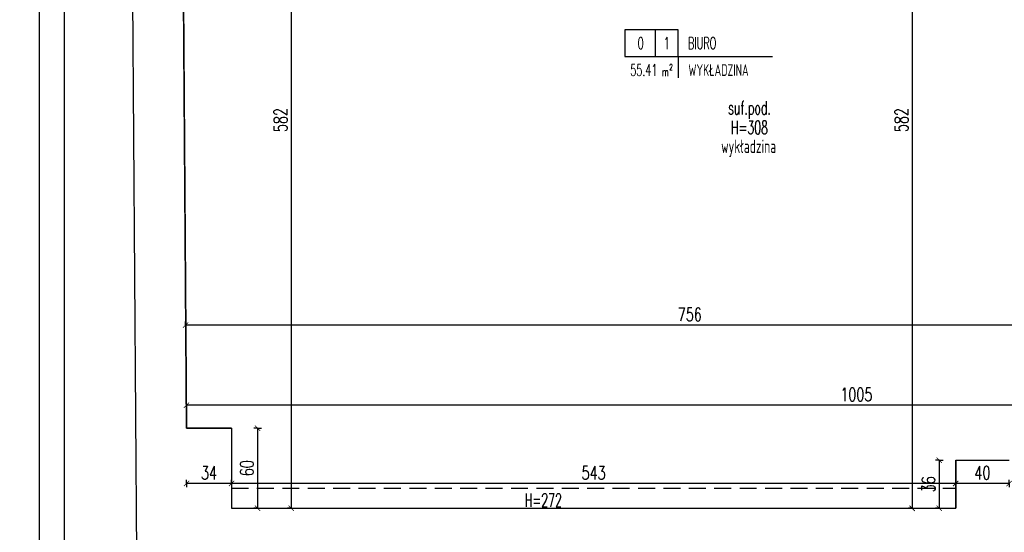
# Model space of a CAD drawing. Extents: x 36663 to 42423, y 7313 to 12123.
# Tile 4 of 54: x 36663 to 37401, y 8357 to 8741. Entities that reach past the tile are written whole.
import ezdxf
from ezdxf.enums import TextEntityAlignment as Align

# ---------------------------------------------------------------- set-up
doc = ezdxf.new("R2010")
doc.units = 0
doc.header["$MEASUREMENT"] = 0
doc.header["$PDMODE"] = 35
doc.header["$PDSIZE"] = 3
doc.linetypes.add('DASHED', pattern=[19.05, 12.7, -6.35])
for name, color, linetype in [('W_area_1', 5, 'Continuous'), ('W_opis_pomieszczen', 1, 'Continuous'), ('W_opisy', 2, 'Continuous'), ('W_podciagi', 252, 'DASHED'), ('W_posadzka', 4, 'Continuous'), ('W_przekrojowa', 6, 'Continuous'), ('W_wymiary', 1, 'Continuous')]:
    doc.layers.add(name, color=color, linetype=linetype)
doc.styles.add('c20', font='simplex.shx', dxfattribs={"width": 0.7})
doc.styles.add('Romans', font='simplex.shx', dxfattribs={"width": 0.6})
doc.dimstyles.new('c20_50', dxfattribs={"dimscale": 0.5, "dimtxt": 20, "dimasz": 8, "dimexe": 1.25, "dimexo": 0.625, "dimgap": 6, "dimtad": 1, "dimdec": 0, "dimrnd": 1, "dimtxsty": 'c20', "dimblk": 'ARCHTICK', "dimcen": 0, "dimse1": 1, "dimse2": 1, "dimclrd": 1, "dimclrt": 2, "dimadec": 0, "dimazin": 0, "dimtfac": 1, "dimtdec": 0, "dimtix": 1, "dimtmove": 1, "dimatfit": 3, "dimldrblk": 'ARCHTICK', "dimfxl": 1.25, "dimarcsym": 0})

# ---------------------------------------------------------------- blocks, each defined once
blk = doc.blocks.new('_ArchTick')
at = {"color": 2}
for q in [(0, 0.7), (0, -0.7)]:
    blk.add_line((0, 0), q, dxfattribs=at)
at = {"color": 0, "linetype": 'ByBlock', "const_width": 0.15}
blk.add_lwpolyline([(-0.5, -0.5), (0.5, 0.5)], dxfattribs=at)
blk = doc.blocks.new('*D223')
at = {"layer": 'Defpoints', "color": 0, "transparency": 16777216}
for p in [(36696.29, 8959.53), (36734.87, 8959.53), (36741.14, 7531.85)]:
    blk.add_point(p, dxfattribs=at)
at = {"layer": 'W_wymiary', "color": 1, "lineweight": -2, "transparency": 16777216}
blk.add_line((36696.29, 7531.85), (36696.29, 8959.53), dxfattribs=at)
at = {"layer": 'W_wymiary', "color": 1, "lineweight": -2, "transparency": 16777216, "xscale": 4, "yscale": 4, "zscale": 4}
for p, rotation in [((36696.29, 8959.53), 90), ((36696.29, 7531.85), 270)]:
    blk.add_blockref('_ArchTick', p, dxfattribs=dict(at, rotation=rotation))
at = {"layer": 'W_wymiary', "color": 2, "transparency": 16777216, "insert": (36688.29, 8245.69), "char_height": 10, "attachment_point": 5, "rotation": 90, "style": 'c20'}
blk.add_mtext('1428', dxfattribs=at)
blk = doc.blocks.new('*D226')
at = {"layer": 'Defpoints', "color": 0, "transparency": 16777216}
for p in [(36777.42, 9013.53), (36677.14, 7477.53), (36779.72, 7477.53)]:
    blk.add_point(p, dxfattribs=at)
at = {"layer": 'W_wymiary', "color": 1, "lineweight": -2, "transparency": 16777216}
blk.add_line((36677.14, 9013.53), (36677.14, 7477.53), dxfattribs=at)
at = {"layer": 'W_wymiary', "color": 1, "lineweight": -2, "transparency": 16777216, "xscale": 4, "yscale": 4, "zscale": 4}
for p, rotation in [((36677.14, 9013.53), 90), ((36677.14, 7477.53), 270)]:
    blk.add_blockref('_ArchTick', p, dxfattribs=dict(at, rotation=rotation))
at = {"layer": 'W_wymiary', "color": 2, "transparency": 16777216, "insert": (36669.14, 8245.53), "char_height": 10, "attachment_point": 5, "rotation": 90, "style": 'c20'}
blk.add_mtext('1536', dxfattribs=at)
blk = doc.blocks.new('*D274')
at = {"layer": 'Defpoints', "color": 0, "transparency": 16777216}
for p in [(37346.95, 8956.53), (37331.67, 8374.53), (37346.95, 8374.53)]:
    blk.add_point(p, dxfattribs=at)
at = {"layer": 'W_wymiary', "color": 1, "lineweight": -2, "transparency": 16777216}
blk.add_line((37331.67, 8956.53), (37331.67, 8374.53), dxfattribs=at)
at = {"layer": 'W_wymiary', "color": 1, "lineweight": -2, "transparency": 16777216, "xscale": 4, "yscale": 4, "zscale": 4}
for p, rotation in [((37331.67, 8956.53), 90), ((37331.67, 8374.53), 270)]:
    blk.add_blockref('_ArchTick', p, dxfattribs=dict(at, rotation=rotation))
at = {"layer": 'W_wymiary', "color": 2, "transparency": 16777216, "insert": (37323.67, 8665.53), "char_height": 10, "attachment_point": 5, "rotation": 90, "style": 'c20'}
blk.add_mtext('582', dxfattribs=at)
blk = doc.blocks.new('*D286')
at = {"layer": 'Defpoints', "color": 0, "transparency": 16777216}
for p in [(37792.24, 8454.09), (36787.56, 8451.79), (36787.56, 8446.87)]:
    blk.add_point(p, dxfattribs=at)
at = {"layer": 'W_wymiary', "color": 1, "lineweight": -2, "transparency": 16777216}
blk.add_line((37792.24, 8451.79), (36787.56, 8451.79), dxfattribs=at)
at = {"layer": 'W_wymiary', "color": 1, "lineweight": -2, "transparency": 16777216, "xscale": 4, "yscale": 4, "zscale": 4, "rotation": 180}
blk.add_blockref('_ArchTick', (36787.56, 8451.79), dxfattribs=at)
at = {"layer": 'W_wymiary', "color": 1, "lineweight": -2, "transparency": 16777216, "xscale": 4, "yscale": 4, "zscale": 4}
blk.add_blockref('_ArchTick', (37792.24, 8451.79), dxfattribs=at)
at = {"layer": 'W_wymiary', "color": 2, "transparency": 16777216, "insert": (37289.9, 8459.79), "char_height": 10, "attachment_point": 5, "style": 'c20'}
blk.add_mtext('1005', dxfattribs=at)
blk = doc.blocks.new('*D289')
at = {"layer": 'Defpoints', "color": 0, "transparency": 16777216}
for p in [(37364.42, 8393.14), (37364.42, 8374.53), (37404.42, 8374.53)]:
    blk.add_point(p, dxfattribs=at)
at = {"layer": 'W_wymiary', "color": 1, "lineweight": -2, "transparency": 16777216}
blk.add_line((37404.42, 8393.14), (37364.42, 8393.14), dxfattribs=at)
at = {"layer": 'W_wymiary', "color": 1, "lineweight": -2, "transparency": 16777216, "xscale": 4, "yscale": 4, "zscale": 4, "rotation": 180}
blk.add_blockref('_ArchTick', (37364.42, 8393.14), dxfattribs=at)
at = {"layer": 'W_wymiary', "color": 1, "lineweight": -2, "transparency": 16777216, "xscale": 4, "yscale": 4, "zscale": 4}
blk.add_blockref('_ArchTick', (37404.42, 8393.14), dxfattribs=at)
at = {"layer": 'W_wymiary', "color": 2, "transparency": 16777216, "insert": (37384.42, 8401.14), "char_height": 10, "attachment_point": 5, "style": 'c20'}
blk.add_mtext('40', dxfattribs=at)
blk = doc.blocks.new('*D290')
at = {"layer": 'Defpoints', "color": 0, "transparency": 16777216}
for p in [(36821.42, 8393.14), (36821.42, 8374.53), (37364.42, 8374.53)]:
    blk.add_point(p, dxfattribs=at)
at = {"layer": 'W_wymiary', "color": 1, "lineweight": -2, "transparency": 16777216}
blk.add_line((37364.42, 8393.14), (36821.42, 8393.14), dxfattribs=at)
at = {"layer": 'W_wymiary', "color": 1, "lineweight": -2, "transparency": 16777216, "xscale": 4, "yscale": 4, "zscale": 4, "rotation": 180}
blk.add_blockref('_ArchTick', (36821.42, 8393.14), dxfattribs=at)
at = {"layer": 'W_wymiary', "color": 1, "lineweight": -2, "transparency": 16777216, "xscale": 4, "yscale": 4, "zscale": 4}
blk.add_blockref('_ArchTick', (37364.42, 8393.14), dxfattribs=at)
at = {"layer": 'W_wymiary', "color": 2, "transparency": 16777216, "insert": (37092.92, 8401.14), "char_height": 10, "attachment_point": 5, "style": 'c20'}
blk.add_mtext('543', dxfattribs=at)
blk = doc.blocks.new('*D291')
at = {"layer": 'Defpoints', "color": 0, "transparency": 16777216}
for p in [(36787.65, 8434.53), (36787.65, 8393.14), (36821.42, 8374.53)]:
    blk.add_point(p, dxfattribs=at)
at = {"layer": 'W_wymiary', "color": 1, "lineweight": -2, "transparency": 16777216}
blk.add_line((36821.42, 8393.14), (36787.65, 8393.14), dxfattribs=at)
at = {"layer": 'W_wymiary', "color": 1, "lineweight": -2, "transparency": 16777216, "xscale": 4, "yscale": 4, "zscale": 4, "rotation": 180}
blk.add_blockref('_ArchTick', (36787.65, 8393.14), dxfattribs=at)
at = {"layer": 'W_wymiary', "color": 1, "lineweight": -2, "transparency": 16777216, "xscale": 4, "yscale": 4, "zscale": 4}
blk.add_blockref('_ArchTick', (36821.42, 8393.14), dxfattribs=at)
at = {"layer": 'W_wymiary', "color": 2, "transparency": 16777216, "insert": (36804.53, 8401.14), "char_height": 10, "attachment_point": 5, "style": 'c20'}
blk.add_mtext('34', dxfattribs=at)
blk = doc.blocks.new('*D293')
at = {"layer": 'Defpoints', "color": 0, "transparency": 16777216}
for p in [(36786.93, 8534.9), (37543.06, 8533.53), (36786.93, 8511.8)]:
    blk.add_point(p, dxfattribs=at)
at = {"layer": 'W_wymiary', "color": 1, "lineweight": -2, "transparency": 16777216}
blk.add_line((37543.06, 8511.8), (36786.93, 8511.8), dxfattribs=at)
at = {"layer": 'W_wymiary', "color": 1, "lineweight": -2, "transparency": 16777216, "xscale": 4, "yscale": 4, "zscale": 4, "rotation": 180}
blk.add_blockref('_ArchTick', (36786.93, 8511.8), dxfattribs=at)
at = {"layer": 'W_wymiary', "color": 1, "lineweight": -2, "transparency": 16777216, "xscale": 4, "yscale": 4, "zscale": 4}
blk.add_blockref('_ArchTick', (37543.06, 8511.8), dxfattribs=at)
at = {"layer": 'W_wymiary', "color": 2, "transparency": 16777216, "insert": (37164.99, 8519.8), "char_height": 10, "attachment_point": 5, "style": 'c20'}
blk.add_mtext('756', dxfattribs=at)
blk = doc.blocks.new('*D300')
at = {"layer": 'Defpoints', "color": 0, "transparency": 16777216}
for p in [(36864.47, 8956.53), (36864.47, 8374.53), (36866.22, 8374.53)]:
    blk.add_point(p, dxfattribs=at)
at = {"layer": 'W_wymiary', "color": 1, "lineweight": -2, "transparency": 16777216}
blk.add_line((36866.22, 8956.53), (36866.22, 8374.53), dxfattribs=at)
at = {"layer": 'W_wymiary', "color": 1, "lineweight": -2, "transparency": 16777216, "xscale": 4, "yscale": 4, "zscale": 4}
for p, rotation in [((36866.22, 8956.53), 90), ((36866.22, 8374.53), 270)]:
    blk.add_blockref('_ArchTick', p, dxfattribs=dict(at, rotation=rotation))
at = {"layer": 'W_wymiary', "color": 2, "transparency": 16777216, "insert": (36858.22, 8665.53), "char_height": 10, "attachment_point": 5, "rotation": 90, "style": 'c20'}
blk.add_mtext('582', dxfattribs=at)
blk = doc.blocks.new('*D301')
at = {"layer": 'Defpoints', "color": 0, "transparency": 16777216}
for p in [(36821.42, 8434.53), (36821.42, 8374.53), (36840.99, 8374.53)]:
    blk.add_point(p, dxfattribs=at)
at = {"layer": 'W_wymiary', "color": 1, "lineweight": -2, "transparency": 16777216}
blk.add_line((36840.99, 8434.53), (36840.99, 8374.53), dxfattribs=at)
at = {"layer": 'W_wymiary', "color": 1, "lineweight": -2, "transparency": 16777216, "xscale": 4, "yscale": 4, "zscale": 4}
for p, rotation in [((36840.99, 8434.53), 90), ((36840.99, 8374.53), 270)]:
    blk.add_blockref('_ArchTick', p, dxfattribs=dict(at, rotation=rotation))
at = {"layer": 'W_wymiary', "color": 2, "transparency": 16777216, "insert": (36832.99, 8404.53), "char_height": 10, "attachment_point": 5, "rotation": 90, "style": 'c20'}
blk.add_mtext('60', dxfattribs=at)
blk = doc.blocks.new('*D304')
at = {"layer": 'Defpoints', "color": 0, "transparency": 16777216}
for p in [(37364.42, 8410.53), (37352.05, 8374.53), (37364.42, 8374.53)]:
    blk.add_point(p, dxfattribs=at)
at = {"layer": 'W_wymiary', "color": 1, "lineweight": -2, "transparency": 16777216}
blk.add_line((37352.05, 8410.53), (37352.05, 8374.53), dxfattribs=at)
at = {"layer": 'W_wymiary', "color": 1, "lineweight": -2, "transparency": 16777216, "xscale": 4, "yscale": 4, "zscale": 4}
for p, rotation in [((37352.05, 8410.53), 90), ((37352.05, 8374.53), 270)]:
    blk.add_blockref('_ArchTick', p, dxfattribs=dict(at, rotation=rotation))
at = {"layer": 'W_wymiary', "color": 2, "transparency": 16777216, "insert": (37344.05, 8392.53), "char_height": 10, "attachment_point": 5, "rotation": 90, "style": 'c20'}
blk.add_mtext('36', dxfattribs=at)
blk = doc.blocks.new('POM')
at = {"color": 1}
for p, q in [((28.54, 0), (28.54, -25)), ((50, -25), (138.5, -25)), ((50, -25), (50, -44.93))]:
    blk.add_line(p, q, dxfattribs=at)
blk.add_lwpolyline([(0, -25), (50, -25), (50, 0), (0, 0)], close=True, dxfattribs=at)
at = {"color": 2, "style": 'Romans', "width": 0.6}
for s, height, p in [('2', 5.4, (41.68, -37.62)), ('m', 8, (35.05, -43.22))]:
    blk.add_text(s, height=height, dxfattribs=at).set_placement(p)
for tag, p in [('0', (15.04, -17.92)), ('88', (39.46, -17.92))]:
    blk.add_attdef(tag, text='', height=11, dxfattribs=at).set_placement(p, align=Align.CENTER)
for tag, p in [('POKOJ-DZIENNY', (59.33, -17.92)), ('WYKŁADZINA', (59.65, -43.09))]:
    blk.add_attdef(tag, p, '', height=11, dxfattribs=at)
blk.add_attdef('22.22', text='', height=11, dxfattribs=at).set_placement((30.72, -43.07), align=Align.RIGHT)

msp = doc.modelspace()

# ---------------------------------------------------------------- linework, layer by layer
at = {"layer": 'W_area_1'}
msp.add_lwpolyline([(37405.42, 8919.53), (37371.42, 8919.53), (37371.42, 8956.53), (37236.42, 8956.53), (37224.42, 8956.53), (37092.42, 8956.53), (37080.42, 8956.53), (36946.42, 8956.53), (36819.9, 8956.53), (36820.31, 8898.53), (36784.31, 8898.53), (36787.65, 8434.53), (36821.42, 8434.53), (36821.42, 8374.53), (37364.42, 8374.53), (37364.42, 8410.53), (37404.42, 8410.53)], dxfattribs=at)
at = {"layer": 'W_podciagi'}
msp.add_line((36821.42, 8389.53), (37364.42, 8389.53), dxfattribs=at)
at = {"layer": 'W_przekrojowa'}
for p, q in [((36756.14, 7531.96), (36745.87, 8959.53)), ((36787.65, 8434.53), (36784.31, 8898.53)), ((36821.42, 8434.53), (36787.65, 8434.53)), ((36821.42, 8434.53), (36821.42, 8374.53)), ((37364.42, 8410.53), (37364.42, 8374.53)), ((37364.42, 8410.53), (37404.42, 8410.53)), ((36821.42, 8374.53), (37364.42, 8374.53))]:
    msp.add_line(p, q, dxfattribs=at)

# ---------------------------------------------------------------- block references
at = {"layer": 'W_opis_pomieszczen', "xscale": 0.8000000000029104, "yscale": 0.8000000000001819, "zscale": 0.8}
msp.add_blockref('POM', (37116.19, 8733.07), dxfattribs=at).add_auto_attribs({'88': '1', '22.22': '55.41', 'POKOJ-DZIENNY': 'BIURO', 'WYKŁADZINA': 'WYKŁADZINA', '0': '0'})

# ---------------------------------------------------------------- texts
at = {"layer": 'W_opisy', "style": 'c20', "width": 0.6}
for s, p in [('suf.pod.', (37209.73, 8674.75)), ('H=308', (37209.73, 8660.01)), ('H=272', (37055.19, 8380.56))]:
    msp.add_text(s, height=10, dxfattribs=at).set_placement(p, align=Align.MIDDLE_CENTER)
at = {"layer": 'W_posadzka', "style": 'c20', "width": 0.6}
msp.add_text('wykładzina', height=10, dxfattribs=at).set_placement((37209.11, 8645.81), align=Align.MIDDLE_CENTER)

# ---------------------------------------------------------------- dimensions: what is measured, and where the dimension line sits
at = {"layer": 'W_wymiary'}
for base, p1, p2, picture, middle in [((36677.14, 7477.53), (36777.42, 9013.53), (36779.72, 7477.53), '*D226', (36669.14, 8245.53)), ((36696.29, 8959.53), (36741.14, 7531.85), (36734.87, 8959.53), '*D223', (36688.29, 8245.69)), ((36866.22, 8374.53), (36864.47, 8956.53), (36864.47, 8374.53), '*D300', (36858.22, 8665.53)), ((37331.67, 8374.53), (37346.95, 8956.53), (37346.95, 8374.53), '*D274', (37323.67, 8665.53)), ((36840.99, 8374.53), (36821.42, 8434.53), (36821.42, 8374.53), '*D301', (36832.99, 8404.53)), ((37352.05, 8374.53), (37364.42, 8410.53), (37364.42, 8374.53), '*D304', (37344.05, 8392.53))]:
    dim = msp.add_linear_dim(base=base, p1=p1, p2=p2, angle=90, dimstyle='c20_50', dxfattribs=at)
    dim.commit()
    dim.dimension.update_dxf_attribs({"geometry": picture, "text_midpoint": middle})
for base, p1, p2, picture, middle in [((36786.93, 8511.8), (37543.06, 8533.53), (36786.93, 8534.9), '*D293', (37164.99, 8519.8)), ((36787.56, 8451.79), (37792.24, 8454.09), (36787.56, 8446.87), '*D286', (37289.9, 8459.79)), ((36787.65, 8393.14), (36821.42, 8374.53), (36787.65, 8434.53), '*D291', (36804.53, 8401.14)), ((36821.42, 8393.14), (37364.42, 8374.53), (36821.42, 8374.53), '*D290', (37092.92, 8401.14)), ((37364.42, 8393.14), (37404.42, 8374.53), (37364.42, 8374.53), '*D289', (37384.42, 8401.14))]:
    dim = msp.add_linear_dim(base=base, p1=p1, p2=p2, dimstyle='c20_50', dxfattribs=at)
    dim.commit()
    dim.dimension.update_dxf_attribs({"geometry": picture, "text_midpoint": middle})

doc.saveas('drawing.dxf')
